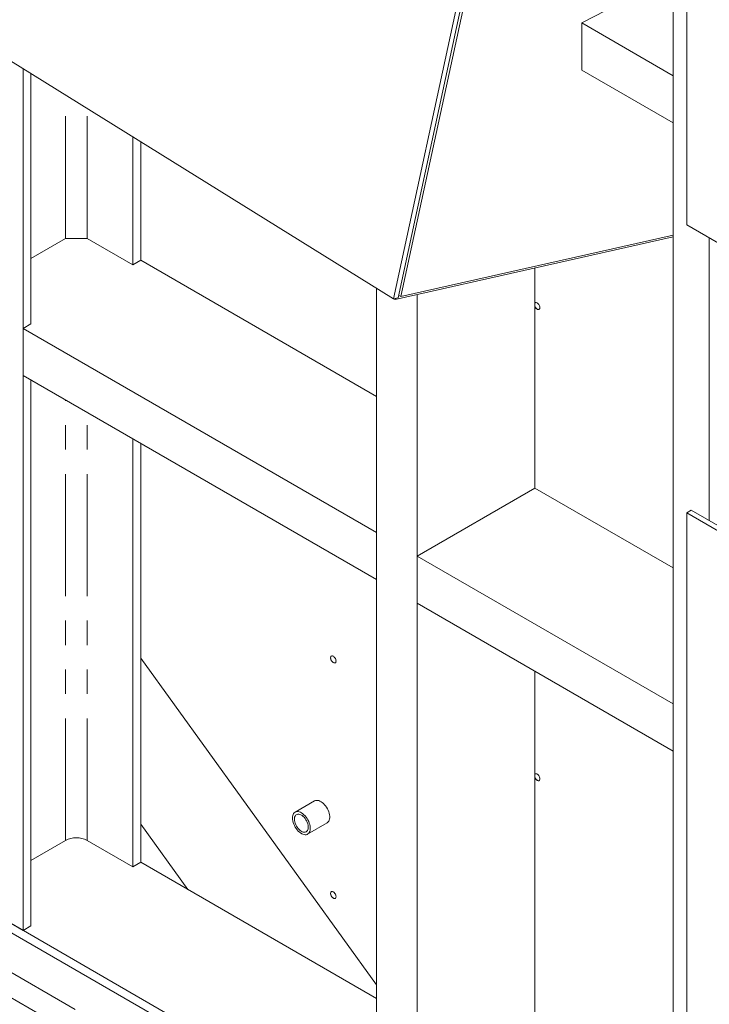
# Model space of a CAD drawing. Header units: millimetres. Extents: x 450 to 25135, y 150 to 17673.
# Tile 102 of 201: x 6144 to 7221, y 8961 to 10497. Entities that reach past the tile are written whole.
import ezdxf

# ---------------------------------------------------------------- set-up
doc = ezdxf.new("R2010")
doc.units = ezdxf.units.MM
doc.linetypes.add('SLD-Centrada-doble', pattern=[12.7, 6.35, -1.27, 1.27, -1.27, 1.27, -1.27])
doc.linetypes.add('SLD-Continua', pattern=[0])
doc.layers.add('OCULTA', color=8, linetype='SLD-Continua')

msp = doc.modelspace()

# ---------------------------------------------------------------- linework, layer by layer
at = {"layer": 'OCULTA', "linetype": 'SLD-Continua', "lineweight": 18, "ltscale": 30}
for p, q in [((7185.3, 11807.4), (7185.3, 10177.1)), ((6944.8, 11065.8), (6727.5, 10061.6)), ((6944.8, 11065.8), (6727.5, 10061.6)), ((6944.8, 11065.8), (6727.5, 10061.6)), ((6944.8, 11065.8), (6727.5, 10061.6)), ((6952, 11067.5), (6734.7, 10063.2)), ((6952, 11067.5), (6734.7, 10063.2)), ((6952, 11067.5), (6734.7, 10063.2)), ((6952, 11067.5), (6734.7, 10063.2)), ((6954.4, 11060.8), (6739, 10065.5)), ((6954.4, 11060.8), (6739, 10065.5)), ((6954.4, 11060.8), (6739, 10065.5)), ((6954.4, 11060.8), (6739, 10065.5)), ((7164, 8491), (7164, 10946.3)), ((7164, 8491), (7164, 10946.3)), ((7164, 8491), (7164, 10946.3)), ((7164, 8491), (7164, 10946.3)), ((7021.6, 10492), (7164, 10566.1)), ((7021.6, 10492), (7164, 10566.1)), ((7021.6, 10492), (7164, 10566.1)), ((7021.6, 10492), (7164, 10566.1)), ((6727.5, 10061.6), (6005.4, 10509.8)), ((6727.5, 10061.6), (6005.4, 10509.8)), ((6727.5, 10061.6), (6005.4, 10509.8)), ((6727.5, 10061.6), (6005.4, 10509.8)), ((7021.6, 10492), (7164, 10409.8)), ((7021.6, 10418.6), (7021.6, 10492)), ((7021.6, 10492), (7164, 10409.8)), ((7021.6, 10418.6), (7021.6, 10492)), ((7021.6, 10492), (7164, 10409.8)), ((7021.6, 10418.6), (7021.6, 10492)), ((7021.6, 10492), (7164, 10409.8)), ((7021.6, 10418.6), (7021.6, 10492)), ((6149.3, 9076.7), (6149.3, 10420.5)), ((6149.3, 9076.7), (6149.3, 10420.5)), ((6149.3, 9076.7), (6149.3, 10420.5)), ((6149.3, 9076.7), (6149.3, 10420.5)), ((6161.7, 10022.9), (6161.7, 10412.8)), ((6161.7, 10022.9), (6161.7, 10412.8)), ((6161.7, 10022.9), (6161.7, 10412.8)), ((6161.7, 10022.9), (6161.7, 10412.8)), ((7021.6, 10418.6), (7164, 10336.3)), ((7021.6, 10418.6), (7164, 10336.3)), ((7021.6, 10418.6), (7164, 10336.3)), ((7021.6, 10418.6), (7164, 10336.3)), ((7164, 10336.3), (7164, 10409.8)), ((7164, 10336.3), (7164, 10409.8)), ((7164, 10336.3), (7164, 10409.8)), ((7164, 10336.3), (7164, 10409.8)), ((6320.8, 10114.7), (6320.8, 10314)), ((6320.8, 10114.7), (6320.8, 10314)), ((6320.8, 10114.7), (6320.8, 10314)), ((6320.8, 10114.7), (6320.8, 10314)), ((6333.2, 10121.9), (6333.2, 10306.4)), ((6333.2, 10121.9), (6333.2, 10306.4)), ((6333.2, 10121.9), (6333.2, 10306.4)), ((6333.2, 10121.9), (6333.2, 10306.4)), ((7256, 10136.3), (7185.3, 10177.1)), ((6215.5, 10156), (6161.7, 10124.9)), ((6215.5, 10156), (6161.7, 10124.9)), ((6215.5, 10156), (6161.7, 10124.9)), ((6215.5, 10156), (6161.7, 10124.9)), ((6215.5, 10156), (6249.4, 10156)), ((6215.5, 10156), (6249.4, 10156)), ((6215.5, 10156), (6249.4, 10156)), ((6215.5, 10156), (6249.4, 10156)), ((6320.8, 10114.7), (6249.4, 10156)), ((6320.8, 10114.7), (6249.4, 10156)), ((6320.8, 10114.7), (6249.4, 10156)), ((6320.8, 10114.7), (6249.4, 10156)), ((6730.4, 10060.8), (7164, 10158.5)), ((6730.4, 10060.8), (7164, 10158.5)), ((6730.4, 10060.8), (7164, 10158.5)), ((6730.4, 10060.8), (7164, 10158.5)), ((6739, 10065.5), (7164, 10161.3)), ((6739, 10065.5), (7164, 10161.3)), ((6739, 10065.5), (7164, 10161.3)), ((6739, 10065.5), (7164, 10161.3)), ((7220.6, 9715.8), (7220.6, 10156.7)), ((7220.6, 9715.8), (7220.6, 10156.7)), ((7220.6, 9715.8), (7220.6, 10156.7)), ((6333.2, 10121.9), (6320.8, 10114.7)), ((6333.2, 10121.9), (6320.8, 10114.7)), ((6333.2, 10121.9), (6320.8, 10114.7)), ((6333.2, 10121.9), (6320.8, 10114.7)), ((6333.2, 10121.9), (6700.9, 9909.6)), ((6333.2, 10121.9), (6700.9, 9909.6)), ((6333.2, 10121.9), (6700.9, 9909.6)), ((6333.2, 10121.9), (6700.9, 9909.6)), ((6948.4, 9766.7), (6948.4, 10109.9)), ((6948.4, 9766.7), (6948.4, 10109.9)), ((6948.4, 9766.7), (6948.4, 10109.9)), ((6948.4, 9766.7), (6948.4, 10109.9)), ((6700.9, 8758.3), (6700.9, 10078.1)), ((6700.9, 8758.3), (6700.9, 10078.1)), ((6700.9, 8758.3), (6700.9, 10078.1)), ((6700.9, 8758.3), (6700.9, 10078.1)), ((6727.5, 10061.6), (6734.7, 10063.2)), ((6727.5, 10061.6), (6734.7, 10063.2)), ((6727.5, 10061.6), (6734.7, 10063.2)), ((6727.5, 10061.6), (6734.7, 10063.2)), ((6728.7, 10061.9), (6730.4, 10060.8)), ((6728.7, 10061.9), (6730.4, 10060.8)), ((6728.7, 10061.9), (6730.4, 10060.8)), ((6728.7, 10061.9), (6730.4, 10060.8)), ((6730.4, 10060.8), (6730.7, 10062.4)), ((6730.4, 10060.8), (6730.7, 10062.4)), ((6730.4, 10060.8), (6730.7, 10062.4)), ((6730.4, 10060.8), (6730.7, 10062.4)), ((6739, 10065.5), (6735.6, 10067.6)), ((6739, 10065.5), (6735.6, 10067.6)), ((6739, 10065.5), (6735.6, 10067.6)), ((6739, 10065.5), (6735.6, 10067.6)), ((6764.5, 8721.6), (6764.5, 10068.5)), ((6764.5, 8721.6), (6764.5, 10068.5)), ((6764.5, 8721.6), (6764.5, 10068.5)), ((6764.5, 8721.6), (6764.5, 10068.5)), ((6161.7, 10022.9), (6149.3, 10015.7)), ((6161.7, 10022.9), (6149.3, 10015.7)), ((6161.7, 10022.9), (6149.3, 10015.7)), ((6161.7, 10022.9), (6149.3, 10015.7)), ((6149.3, 10015.7), (6700.9, 9697.3)), ((6149.3, 9942.3), (6149.3, 10015.7)), ((6149.3, 10015.7), (6700.9, 9697.3)), ((6149.3, 9942.3), (6149.3, 10015.7)), ((6149.3, 10015.7), (6700.9, 9697.3)), ((6149.3, 9942.3), (6149.3, 10015.7)), ((6149.3, 10015.7), (6700.9, 9697.3)), ((6149.3, 9942.3), (6149.3, 10015.7)), ((6149.3, 9942.3), (6700.9, 9623.9)), ((6149.3, 9942.3), (6700.9, 9623.9)), ((6149.3, 9942.3), (6700.9, 9623.9)), ((6149.3, 9942.3), (6700.9, 9623.9)), ((6161.7, 9083.9), (6161.7, 9935.1)), ((6161.7, 9083.9), (6161.7, 9935.1)), ((6161.7, 9083.9), (6161.7, 9935.1)), ((6161.7, 9083.9), (6161.7, 9935.1)), ((6320.8, 9175.7), (6320.8, 9843.3)), ((6320.8, 9175.7), (6320.8, 9843.3)), ((6320.8, 9175.7), (6320.8, 9843.3)), ((6320.8, 9175.7), (6320.8, 9843.3)), ((6333.2, 9182.9), (6333.2, 9836.1)), ((6333.2, 9182.9), (6333.2, 9836.1)), ((6333.2, 9182.9), (6333.2, 9836.1)), ((6333.2, 9182.9), (6333.2, 9836.1)), ((6764.5, 9660.6), (6948.4, 9766.7)), ((6764.5, 9660.6), (6948.4, 9766.7)), ((6764.5, 9660.6), (6948.4, 9766.7)), ((6764.5, 9660.6), (6948.4, 9766.7)), ((6948.4, 9766.7), (7164, 9642.2)), ((6948.4, 9766.7), (7164, 9642.2)), ((6948.4, 9766.7), (7164, 9642.2)), ((6948.4, 9766.7), (7164, 9642.2)), ((7192.3, 9732.1), (7185.3, 9728)), ((7185.3, 9728), (7256, 9687.2)), ((7185.3, 9728), (7185.3, 8503.2)), ((7192.3, 9732.1), (7263, 9691.3)), ((6700.9, 9623.9), (6700.9, 9697.3)), ((6700.9, 9623.9), (6700.9, 9697.3)), ((6700.9, 9623.9), (6700.9, 9697.3)), ((6700.9, 9623.9), (6700.9, 9697.3)), ((6764.5, 9660.6), (7164, 9430)), ((6764.5, 9587.1), (6764.5, 9660.6)), ((6764.5, 9660.6), (7164, 9430)), ((6764.5, 9587.1), (6764.5, 9660.6)), ((6764.5, 9660.6), (7164, 9430)), ((6764.5, 9587.1), (6764.5, 9660.6)), ((6764.5, 9660.6), (7164, 9430)), ((6764.5, 9587.1), (6764.5, 9660.6)), ((6764.5, 9587.1), (7164, 9356.5)), ((6764.5, 9587.1), (7164, 9356.5)), ((6764.5, 9587.1), (7164, 9356.5)), ((6764.5, 9587.1), (7164, 9356.5)), ((6700.9, 8991.7), (6333.2, 9501.4)), ((6333.2, 9501.4), (6700.9, 8991.7)), ((6700.9, 8991.7), (6333.2, 9501.4)), ((6333.2, 9501.4), (6700.9, 8991.7)), ((6333.2, 9501.4), (6700.9, 8991.7)), ((6333.2, 9501.4), (6700.9, 8991.7)), ((6948.4, 8827.7), (6948.4, 9481)), ((6948.4, 8827.7), (6948.4, 9481)), ((6948.4, 8827.7), (6948.4, 9481)), ((6948.4, 8827.7), (6948.4, 9481)), ((7164, 9356.5), (7164, 9430)), ((7164, 9356.5), (7164, 9430)), ((7164, 9356.5), (7164, 9430)), ((7164, 9356.5), (7164, 9430)), ((7212.6, 8448.6), (5581.8, 9390.1)), ((7212.6, 8448.6), (5581.8, 9390.1)), ((7164, 8491), (5594.2, 9397.2)), ((7164, 8491), (5594.2, 9397.2)), ((6604.3, 9278.6), (6573.9, 9261.1)), ((6604.3, 9278.6), (6573.9, 9261.1)), ((6406.6, 9140.5), (6333.2, 9242.2)), ((6406.6, 9140.5), (6333.2, 9242.2)), ((6593.6, 9226.9), (6624, 9244.4)), ((6593.6, 9226.9), (6624, 9244.4)), ((6215.5, 9216.9), (6161.7, 9185.9)), ((6215.5, 9216.9), (6161.7, 9185.9)), ((6215.5, 9216.9), (6161.7, 9185.9)), ((6215.5, 9216.9), (6161.7, 9185.9)), ((6320.8, 9175.7), (6249.4, 9216.9)), ((6320.8, 9175.7), (6249.4, 9216.9)), ((6320.8, 9175.7), (6249.4, 9216.9)), ((6320.8, 9175.7), (6249.4, 9216.9)), ((6149.3, 9076.7), (5965.5, 9182.9)), ((6149.3, 9076.7), (5965.5, 9182.9)), ((6149.3, 9076.7), (5965.5, 9182.9)), ((6149.3, 9076.7), (5965.5, 9182.9)), ((6333.2, 9182.9), (6320.8, 9175.7)), ((6333.2, 9182.9), (6320.8, 9175.7)), ((6333.2, 9182.9), (6320.8, 9175.7)), ((6333.2, 9182.9), (6320.8, 9175.7)), ((6700.9, 8970.6), (6333.2, 9182.9)), ((6700.9, 8970.6), (6333.2, 9182.9)), ((6161.7, 9083.9), (6149.3, 9076.7)), ((6161.7, 9083.9), (6149.3, 9076.7)), ((6161.7, 9083.9), (6149.3, 9076.7)), ((6161.7, 9083.9), (6149.3, 9076.7))]:
    msp.add_line(p, q, dxfattribs=at)
at = {"layer": 'OCULTA', "linetype": 'SLD-Centrada-doble', "lineweight": 18, "ltscale": 30}
for p, q in [((6215.5, 10156), (6215.5, 10379.4)), ((6215.5, 10156), (6215.5, 10379.4)), ((6215.5, 10156), (6215.5, 10379.4)), ((6215.5, 10156), (6215.5, 10379.4)), ((6249.4, 10156), (6249.4, 10358.4)), ((6249.4, 10156), (6249.4, 10358.4)), ((6249.4, 10156), (6249.4, 10358.4)), ((6249.4, 10156), (6249.4, 10358.4)), ((6215.5, 9216.9), (6215.5, 9904.1)), ((6215.5, 9216.9), (6215.5, 9904.1)), ((6215.5, 9216.9), (6215.5, 9904.1)), ((6215.5, 9216.9), (6215.5, 9904.1)), ((6249.4, 9216.9), (6249.4, 9884.5)), ((6249.4, 9216.9), (6249.4, 9884.5)), ((6249.4, 9216.9), (6249.4, 9884.5)), ((6249.4, 9216.9), (6249.4, 9884.5)), ((7220.6, 8381.9), (5528, 9359)), ((7220.6, 8381.9), (5528, 9359)), ((7220.6, 8342.7), (5494.1, 9339.4)), ((7220.6, 8342.7), (5494.1, 9339.4))]:
    msp.add_line(p, q, dxfattribs=at)
at = {"layer": 'OCULTA', "linetype": 'SLD-Continua', "lineweight": 18, "ltscale": 30, "flags": 128}
for points in [[(6956.2, 10048), (6956, 10049.3), (6955.7, 10050.6), (6955.1, 10051.9), (6954.3, 10053.1), (6953.4, 10054.2), (6952.4, 10055.1), (6951.4, 10055.7), (6950.4, 10056), (6949.5, 10055.9), (6948.7, 10055.6), (6948.4, 10055.3)], [(6956.2, 10048), (6956, 10049.3), (6955.7, 10050.6), (6955.1, 10051.9), (6954.3, 10053.1), (6953.4, 10054.2), (6952.4, 10055.1), (6951.4, 10055.7), (6950.4, 10056), (6949.5, 10055.9), (6948.7, 10055.6), (6948.4, 10055.3)], [(6948.4, 10055.3), (6948.7, 10055.6), (6949.5, 10055.9), (6950.4, 10056), (6951.4, 10055.7), (6952.4, 10055.1), (6953.4, 10054.2), (6954.3, 10053.1), (6955.1, 10051.9), (6955.7, 10050.6), (6956, 10049.3), (6956.2, 10048), (6956, 10046.9), (6955.7, 10046), (6955.1, 10045.4), (6954.3, 10045), (6953.4, 10045), (6952.4, 10045.3), (6951.4, 10045.9), (6950.4, 10046.8), (6949.5, 10047.8), (6948.7, 10049.1), (6948.4, 10049.8), (6948.7, 10049.1), (6949.5, 10047.8), (6950.4, 10046.8), (6951.4, 10045.9), (6952.4, 10045.3), (6953.4, 10045), (6954.3, 10045), (6955.1, 10045.4), (6955.7, 10046), (6956, 10046.9), (6956.2, 10048), (6956, 10049.3), (6955.7, 10050.6), (6955.1, 10051.9), (6954.3, 10053.1), (6953.4, 10054.2), (6952.4, 10055.1), (6951.4, 10055.7), (6950.4, 10056), (6949.5, 10055.9), (6948.7, 10055.6), (6948.4, 10055.3)], [(6948.4, 10049.9), (6948.5, 10049.6), (6949.2, 10048.3), (6950.1, 10047.1), (6951.1, 10046.1), (6952.2, 10045.5), (6953.2, 10045.1), (6954.2, 10045.1), (6955, 10045.4), (6955.6, 10046), (6956, 10046.9), (6956.2, 10048.1)], [(6948.4, 10049.9), (6948.5, 10049.6), (6949.2, 10048.3), (6950.1, 10047.1), (6951.1, 10046.1), (6952.2, 10045.5), (6953.2, 10045.1), (6954.2, 10045.1), (6955, 10045.4), (6955.6, 10046), (6956, 10046.9), (6956.2, 10048.1)], [(6948.4, 10049.9), (6948.5, 10049.6), (6949.2, 10048.3), (6950.1, 10047.1), (6951.1, 10046.1), (6952.2, 10045.5), (6953.2, 10045.1), (6954.2, 10045.1), (6955, 10045.4), (6955.6, 10046), (6956, 10046.9), (6956.2, 10048.1)], [(6948.4, 10049.9), (6948.5, 10049.6), (6949.2, 10048.3), (6950.1, 10047.1), (6951.1, 10046.1), (6952.2, 10045.5), (6953.2, 10045.1), (6954.2, 10045.1), (6955, 10045.4), (6955.6, 10046), (6956, 10046.9), (6956.2, 10048.1)], [(6948.4, 10049.8), (6948.7, 10049.1), (6949.5, 10047.8), (6950.4, 10046.8), (6951.4, 10045.9), (6952.4, 10045.3), (6953.4, 10045), (6954.3, 10045), (6955.1, 10045.4), (6955.7, 10046), (6956, 10046.9), (6956.2, 10048)], [(6948.4, 10049.8), (6948.7, 10049.1), (6949.5, 10047.8), (6950.4, 10046.8), (6951.4, 10045.9), (6952.4, 10045.3), (6953.4, 10045), (6954.3, 10045), (6955.1, 10045.4), (6955.7, 10046), (6956, 10046.9), (6956.2, 10048)], [(6638, 9496.8), (6637.8, 9498.1), (6637.5, 9499.4), (6636.9, 9500.7), (6636.1, 9501.9), (6635.2, 9503), (6634.2, 9503.9), (6633.2, 9504.5), (6632.2, 9504.8), (6631.3, 9504.7), (6630.5, 9504.4), (6629.9, 9503.8), (6629.6, 9502.9), (6629.4, 9501.8), (6629.6, 9500.5), (6629.9, 9499.2), (6630.5, 9497.9), (6631.3, 9496.6), (6632.2, 9495.6), (6633.2, 9494.7), (6634.2, 9494.1), (6635.2, 9493.8), (6636.1, 9493.8), (6636.9, 9494.2), (6637.5, 9494.8), (6637.8, 9495.7), (6638, 9496.8)], [(6638, 9496.8), (6637.8, 9498.1), (6637.5, 9499.4), (6636.9, 9500.7), (6636.1, 9501.9), (6635.2, 9503), (6634.2, 9503.9), (6633.2, 9504.5), (6632.2, 9504.8), (6631.3, 9504.7), (6630.5, 9504.4), (6629.9, 9503.8), (6629.6, 9502.9), (6629.4, 9501.8), (6629.6, 9500.5), (6629.9, 9499.2), (6630.5, 9497.9), (6631.3, 9496.6), (6632.2, 9495.6), (6633.2, 9494.7), (6634.2, 9494.1), (6635.2, 9493.8), (6636.1, 9493.8), (6636.9, 9494.2), (6637.5, 9494.8), (6637.8, 9495.7), (6638, 9496.8)], [(6638, 9496.8), (6637.8, 9498.1), (6637.5, 9499.4), (6636.9, 9500.7), (6636.1, 9501.9), (6635.2, 9503), (6634.2, 9503.9), (6633.2, 9504.5), (6632.2, 9504.8), (6631.3, 9504.7), (6630.5, 9504.4), (6629.9, 9503.8), (6629.6, 9502.9), (6629.4, 9501.8), (6629.6, 9500.5), (6629.9, 9499.2), (6630.5, 9497.9), (6631.3, 9496.6), (6632.2, 9495.6), (6633.2, 9494.7), (6634.2, 9494.1), (6635.2, 9493.8), (6636.1, 9493.8), (6636.9, 9494.2), (6637.5, 9494.8), (6637.8, 9495.7), (6638, 9496.8)], [(6638, 9496.8), (6637.8, 9498.1), (6637.5, 9499.4), (6636.9, 9500.7), (6636.1, 9501.9), (6635.2, 9503), (6634.2, 9503.9), (6633.2, 9504.5), (6632.2, 9504.8), (6631.3, 9504.7), (6630.5, 9504.4), (6629.9, 9503.8), (6629.6, 9502.9), (6629.4, 9501.8), (6629.6, 9500.5), (6629.9, 9499.2), (6630.5, 9497.9), (6631.3, 9496.6), (6632.2, 9495.6), (6633.2, 9494.7), (6634.2, 9494.1), (6635.2, 9493.8), (6636.1, 9493.8), (6636.9, 9494.2), (6637.5, 9494.8), (6637.8, 9495.7), (6638, 9496.8)], [(6633.7, 9504.2), (6632.9, 9504.6), (6631.9, 9504.8), (6631, 9504.6), (6630.3, 9504.2), (6629.8, 9503.4), (6629.5, 9502.3), (6629.5, 9501.1), (6629.8, 9499.8), (6630.3, 9498.4), (6631, 9497.1), (6631.9, 9495.9), (6632.9, 9495), (6634, 9494.3), (6635, 9493.9), (6636, 9493.9), (6636.8, 9494.2), (6637.4, 9494.8), (6637.8, 9495.7), (6638, 9496.9), (6638, 9496.9)], [(6633.7, 9504.2), (6632.9, 9504.6), (6631.9, 9504.8), (6631, 9504.6), (6630.3, 9504.2), (6629.8, 9503.4), (6629.5, 9502.3), (6629.5, 9501.1), (6629.8, 9499.8), (6630.3, 9498.4), (6631, 9497.1), (6631.9, 9495.9), (6632.9, 9495), (6634, 9494.3), (6635, 9493.9), (6636, 9493.9), (6636.8, 9494.2), (6637.4, 9494.8), (6637.8, 9495.7), (6638, 9496.9), (6638, 9496.9)], [(6633.7, 9504.2), (6632.9, 9504.6), (6631.9, 9504.8), (6631, 9504.6), (6630.3, 9504.2), (6629.8, 9503.4), (6629.5, 9502.3), (6629.5, 9501.1), (6629.8, 9499.8), (6630.3, 9498.4), (6631, 9497.1), (6631.9, 9495.9), (6632.9, 9495), (6634, 9494.3), (6635, 9493.9), (6636, 9493.9), (6636.8, 9494.2), (6637.4, 9494.8), (6637.8, 9495.7), (6638, 9496.9), (6638, 9496.9)], [(6633.7, 9504.2), (6632.9, 9504.6), (6631.9, 9504.8), (6631, 9504.6), (6630.3, 9504.2), (6629.8, 9503.4), (6629.5, 9502.3), (6629.5, 9501.1), (6629.8, 9499.8), (6630.3, 9498.4), (6631, 9497.1), (6631.9, 9495.9), (6632.9, 9495), (6634, 9494.3), (6635, 9493.9), (6636, 9493.9), (6636.8, 9494.2), (6637.4, 9494.8), (6637.8, 9495.7), (6638, 9496.9), (6638, 9496.9)], [(6956.2, 9313.1), (6956, 9314.4), (6955.7, 9315.7), (6955.1, 9317), (6954.3, 9318.3), (6953.4, 9319.3), (6952.4, 9320.2), (6951.4, 9320.8), (6950.4, 9321.1), (6949.5, 9321), (6948.7, 9320.7), (6948.4, 9320.4)], [(6956.2, 9313.1), (6956, 9314.4), (6955.7, 9315.7), (6955.1, 9317), (6954.3, 9318.3), (6953.4, 9319.3), (6952.4, 9320.2), (6951.4, 9320.8), (6950.4, 9321.1), (6949.5, 9321), (6948.7, 9320.7), (6948.4, 9320.4)], [(6948.4, 9320.4), (6948.7, 9320.7), (6949.5, 9321), (6950.4, 9321.1), (6951.4, 9320.8), (6952.4, 9320.2), (6953.4, 9319.3), (6954.3, 9318.3), (6955.1, 9317), (6955.7, 9315.7), (6956, 9314.4), (6956.2, 9313.1), (6956, 9312), (6955.7, 9311.1), (6955.1, 9310.5), (6954.3, 9310.2), (6953.4, 9310.1), (6952.4, 9310.4), (6951.4, 9311), (6950.4, 9311.9), (6949.5, 9313), (6948.7, 9314.2), (6948.4, 9314.9), (6948.7, 9314.2), (6949.5, 9313), (6950.4, 9311.9), (6951.4, 9311), (6952.4, 9310.4), (6953.4, 9310.1), (6954.3, 9310.2), (6955.1, 9310.5), (6955.7, 9311.1), (6956, 9312), (6956.2, 9313.1), (6956, 9314.4), (6955.7, 9315.7), (6955.1, 9317), (6954.3, 9318.3), (6953.4, 9319.3), (6952.4, 9320.2), (6951.4, 9320.8), (6950.4, 9321.1), (6949.5, 9321), (6948.7, 9320.7), (6948.4, 9320.4)], [(6948.4, 9315), (6948.5, 9314.7), (6949.2, 9313.4), (6950.1, 9312.2), (6951.1, 9311.3), (6952.2, 9310.6), (6953.2, 9310.2), (6954.2, 9310.2), (6955, 9310.5), (6955.6, 9311.1), (6956, 9312), (6956.2, 9313.2)], [(6948.4, 9315), (6948.5, 9314.7), (6949.2, 9313.4), (6950.1, 9312.2), (6951.1, 9311.3), (6952.2, 9310.6), (6953.2, 9310.2), (6954.2, 9310.2), (6955, 9310.5), (6955.6, 9311.1), (6956, 9312), (6956.2, 9313.2)], [(6948.4, 9315), (6948.5, 9314.7), (6949.2, 9313.4), (6950.1, 9312.2), (6951.1, 9311.3), (6952.2, 9310.6), (6953.2, 9310.2), (6954.2, 9310.2), (6955, 9310.5), (6955.6, 9311.1), (6956, 9312), (6956.2, 9313.2)], [(6948.4, 9315), (6948.5, 9314.7), (6949.2, 9313.4), (6950.1, 9312.2), (6951.1, 9311.3), (6952.2, 9310.6), (6953.2, 9310.2), (6954.2, 9310.2), (6955, 9310.5), (6955.6, 9311.1), (6956, 9312), (6956.2, 9313.2)], [(6948.4, 9314.9), (6948.7, 9314.2), (6949.5, 9313), (6950.4, 9311.9), (6951.4, 9311), (6952.4, 9310.4), (6953.4, 9310.1), (6954.3, 9310.2), (6955.1, 9310.5), (6955.7, 9311.1), (6956, 9312), (6956.2, 9313.1)], [(6948.4, 9314.9), (6948.7, 9314.2), (6949.5, 9313), (6950.4, 9311.9), (6951.4, 9311), (6952.4, 9310.4), (6953.4, 9310.1), (6954.3, 9310.2), (6955.1, 9310.5), (6955.7, 9311.1), (6956, 9312), (6956.2, 9313.1)], [(6624, 9244.4), (6624.6, 9244.8), (6625.7, 9245.8), (6626.6, 9247.1), (6627.4, 9248.7), (6627.8, 9250.5), (6628.1, 9252.5), (6628.1, 9254.7), (6627.8, 9256.9), (6627.3, 9259.3), (6626.6, 9261.7), (6625.6, 9264.1), (6624.4, 9266.5), (6623.1, 9268.7), (6621.6, 9270.9), (6619.9, 9272.8), (6618.2, 9274.6), (6616.4, 9276.2), (6614.5, 9277.4), (6612.6, 9278.4), (6610.8, 9279.1), (6609, 9279.5), (6607.3, 9279.5), (6605.8, 9279.3), (6604.4, 9278.7), (6604.3, 9278.6)], [(6624, 9244.4), (6624.6, 9244.8), (6625.7, 9245.8), (6626.6, 9247.1), (6627.4, 9248.7), (6627.8, 9250.5), (6628.1, 9252.5), (6628.1, 9254.7), (6627.8, 9256.9), (6627.3, 9259.3), (6626.6, 9261.7), (6625.6, 9264.1), (6624.4, 9266.5), (6623.1, 9268.7), (6621.6, 9270.9), (6619.9, 9272.8), (6618.2, 9274.6), (6616.4, 9276.2), (6614.5, 9277.4), (6612.6, 9278.4), (6610.8, 9279.1), (6609, 9279.5), (6607.3, 9279.5), (6605.8, 9279.3), (6604.4, 9278.7), (6604.3, 9278.6)], [(6589.7, 9225.9), (6591.3, 9226), (6592.8, 9226.5), (6594.1, 9227.2), (6595.3, 9228.3), (6596.2, 9229.6), (6596.9, 9231.1), (6597.4, 9232.9), (6597.7, 9234.9), (6597.7, 9237.1), (6597.4, 9239.4), (6596.9, 9241.8), (6596.1, 9244.2), (6595.2, 9246.6), (6594, 9248.9), (6592.7, 9251.2), (6591.2, 9253.3), (6589.5, 9255.3), (6587.8, 9257.1), (6586, 9258.6), (6584.1, 9259.9), (6582.2, 9260.9), (6580.4, 9261.5), (6578.6, 9261.9), (6576.9, 9262), (6575.4, 9261.7), (6573.9, 9261.1), (6572.7, 9260.2), (6571.7, 9259.1), (6570.8, 9257.6), (6570.2, 9255.9), (6569.9, 9254), (6569.8, 9251.9), (6569.9, 9249.7), (6570.3, 9247.4), (6570.9, 9245), (6571.8, 9242.6), (6572.8, 9240.2), (6574.1, 9237.9), (6575.5, 9235.7), (6577.1, 9233.6), (6578.8, 9231.7), (6580.6, 9230.1), (6582.4, 9228.7), (6584.3, 9227.5), (6586.1, 9226.7), (6588, 9226.2), (6589.7, 9225.9)], [(6589.7, 9225.9), (6591.3, 9226), (6592.8, 9226.5), (6594.1, 9227.2), (6595.3, 9228.3), (6596.2, 9229.6), (6596.9, 9231.1), (6597.4, 9232.9), (6597.7, 9234.9), (6597.7, 9237.1), (6597.4, 9239.4), (6596.9, 9241.8), (6596.1, 9244.2), (6595.2, 9246.6), (6594, 9248.9), (6592.7, 9251.2), (6591.2, 9253.3), (6589.5, 9255.3), (6587.8, 9257.1), (6586, 9258.6), (6584.1, 9259.9), (6582.2, 9260.9), (6580.4, 9261.5), (6578.6, 9261.9), (6576.9, 9262), (6575.4, 9261.7), (6573.9, 9261.1), (6572.7, 9260.2), (6571.7, 9259.1), (6570.8, 9257.6), (6570.2, 9255.9), (6569.9, 9254), (6569.8, 9251.9), (6569.9, 9249.7), (6570.3, 9247.4), (6570.9, 9245), (6571.8, 9242.6), (6572.8, 9240.2), (6574.1, 9237.9), (6575.5, 9235.7), (6577.1, 9233.6), (6578.8, 9231.7), (6580.6, 9230.1), (6582.4, 9228.7), (6584.3, 9227.5), (6586.1, 9226.7), (6588, 9226.2), (6589.7, 9225.9)], [(6588.4, 9229.9), (6589.8, 9230), (6591.1, 9230.5), (6592.2, 9231.3), (6593.2, 9232.3), (6593.9, 9233.6), (6594.4, 9235.2), (6594.6, 9237), (6594.5, 9238.9), (6594.3, 9241), (6593.7, 9243.1), (6593, 9245.3), (6592, 9247.4), (6590.8, 9249.4), (6589.5, 9251.3), (6588, 9253.1), (6586.4, 9254.6), (6584.8, 9255.9), (6583.1, 9256.9), (6581.4, 9257.6), (6579.8, 9257.9), (6578.3, 9258), (6577, 9257.7), (6575.7, 9257.1), (6574.7, 9256.2), (6573.9, 9255), (6573.3, 9253.5), (6572.9, 9251.9), (6572.9, 9250), (6573, 9248), (6573.4, 9245.9), (6574.1, 9243.7), (6575, 9241.6), (6576, 9239.5), (6577.3, 9237.5), (6578.7, 9235.7), (6580.3, 9234.1), (6581.9, 9232.7), (6583.5, 9231.5), (6585.2, 9230.7), (6586.8, 9230.1), (6588.4, 9229.9)], [(6588.4, 9229.9), (6589.8, 9230), (6591.1, 9230.5), (6592.2, 9231.3), (6593.2, 9232.3), (6593.9, 9233.6), (6594.4, 9235.2), (6594.6, 9237), (6594.5, 9238.9), (6594.3, 9241), (6593.7, 9243.1), (6593, 9245.3), (6592, 9247.4), (6590.8, 9249.4), (6589.5, 9251.3), (6588, 9253.1), (6586.4, 9254.6), (6584.8, 9255.9), (6583.1, 9256.9), (6581.4, 9257.6), (6579.8, 9257.9), (6578.3, 9258), (6577, 9257.7), (6575.7, 9257.1), (6574.7, 9256.2), (6573.9, 9255), (6573.3, 9253.5), (6572.9, 9251.9), (6572.9, 9250), (6573, 9248), (6573.4, 9245.9), (6574.1, 9243.7), (6575, 9241.6), (6576, 9239.5), (6577.3, 9237.5), (6578.7, 9235.7), (6580.3, 9234.1), (6581.9, 9232.7), (6583.5, 9231.5), (6585.2, 9230.7), (6586.8, 9230.1), (6588.4, 9229.9)], [(6638, 9129.4), (6637.8, 9130.6), (6637.5, 9132), (6636.9, 9133.3), (6636.1, 9134.5), (6635.2, 9135.6), (6634.2, 9136.4), (6633.2, 9137), (6632.2, 9137.3), (6631.3, 9137.3), (6630.5, 9137), (6629.9, 9136.3), (6629.6, 9135.4), (6629.4, 9134.3), (6629.6, 9133.1), (6629.9, 9131.7), (6630.5, 9130.4), (6631.3, 9129.2), (6632.2, 9128.1), (6633.2, 9127.3), (6634.2, 9126.7), (6635.2, 9126.4), (6636.1, 9126.4), (6636.9, 9126.7), (6637.5, 9127.4), (6637.8, 9128.3), (6638, 9129.4)], [(6638, 9129.4), (6637.8, 9130.6), (6637.5, 9132), (6636.9, 9133.3), (6636.1, 9134.5), (6635.2, 9135.6), (6634.2, 9136.4), (6633.2, 9137), (6632.2, 9137.3), (6631.3, 9137.3), (6630.5, 9137), (6629.9, 9136.3), (6629.6, 9135.4), (6629.4, 9134.3), (6629.6, 9133.1), (6629.9, 9131.7), (6630.5, 9130.4), (6631.3, 9129.2), (6632.2, 9128.1), (6633.2, 9127.3), (6634.2, 9126.7), (6635.2, 9126.4), (6636.1, 9126.4), (6636.9, 9126.7), (6637.5, 9127.4), (6637.8, 9128.3), (6638, 9129.4)], [(6638, 9129.4), (6637.8, 9130.6), (6637.5, 9132), (6636.9, 9133.3), (6636.1, 9134.5), (6635.2, 9135.6), (6634.2, 9136.4), (6633.2, 9137), (6632.2, 9137.3), (6631.3, 9137.3), (6630.5, 9137), (6629.9, 9136.3), (6629.6, 9135.4), (6629.4, 9134.3), (6629.6, 9133.1), (6629.9, 9131.7), (6630.5, 9130.4), (6631.3, 9129.2), (6632.2, 9128.1), (6633.2, 9127.3), (6634.2, 9126.7), (6635.2, 9126.4), (6636.1, 9126.4), (6636.9, 9126.7), (6637.5, 9127.4), (6637.8, 9128.3), (6638, 9129.4)], [(6638, 9129.4), (6637.8, 9130.6), (6637.5, 9132), (6636.9, 9133.3), (6636.1, 9134.5), (6635.2, 9135.6), (6634.2, 9136.4), (6633.2, 9137), (6632.2, 9137.3), (6631.3, 9137.3), (6630.5, 9137), (6629.9, 9136.3), (6629.6, 9135.4), (6629.4, 9134.3), (6629.6, 9133.1), (6629.9, 9131.7), (6630.5, 9130.4), (6631.3, 9129.2), (6632.2, 9128.1), (6633.2, 9127.3), (6634.2, 9126.7), (6635.2, 9126.4), (6636.1, 9126.4), (6636.9, 9126.7), (6637.5, 9127.4), (6637.8, 9128.3), (6638, 9129.4)], [(6633.7, 9136.8), (6632.9, 9137.1), (6631.9, 9137.3), (6631, 9137.2), (6630.3, 9136.7), (6629.8, 9135.9), (6629.5, 9134.9), (6629.5, 9133.7), (6629.8, 9132.3), (6630.3, 9131), (6631, 9129.6), (6631.9, 9128.5), (6632.9, 9127.5), (6634, 9126.8), (6635, 9126.4), (6636, 9126.4), (6636.8, 9126.7), (6637.4, 9127.4), (6637.8, 9128.3), (6638, 9129.4), (6638, 9129.4)], [(6633.7, 9136.8), (6632.9, 9137.1), (6631.9, 9137.3), (6631, 9137.2), (6630.3, 9136.7), (6629.8, 9135.9), (6629.5, 9134.9), (6629.5, 9133.7), (6629.8, 9132.3), (6630.3, 9131), (6631, 9129.6), (6631.9, 9128.5), (6632.9, 9127.5), (6634, 9126.8), (6635, 9126.4), (6636, 9126.4), (6636.8, 9126.7), (6637.4, 9127.4), (6637.8, 9128.3), (6638, 9129.4), (6638, 9129.4)], [(6633.7, 9136.8), (6632.9, 9137.1), (6631.9, 9137.3), (6631, 9137.2), (6630.3, 9136.7), (6629.8, 9135.9), (6629.5, 9134.9), (6629.5, 9133.7), (6629.8, 9132.3), (6630.3, 9131), (6631, 9129.6), (6631.9, 9128.5), (6632.9, 9127.5), (6634, 9126.8), (6635, 9126.4), (6636, 9126.4), (6636.8, 9126.7), (6637.4, 9127.4), (6637.8, 9128.3), (6638, 9129.4), (6638, 9129.4)], [(6633.7, 9136.8), (6632.9, 9137.1), (6631.9, 9137.3), (6631, 9137.2), (6630.3, 9136.7), (6629.8, 9135.9), (6629.5, 9134.9), (6629.5, 9133.7), (6629.8, 9132.3), (6630.3, 9131), (6631, 9129.6), (6631.9, 9128.5), (6632.9, 9127.5), (6634, 9126.8), (6635, 9126.4), (6636, 9126.4), (6636.8, 9126.7), (6637.4, 9127.4), (6637.8, 9128.3), (6638, 9129.4), (6638, 9129.4)]]:
    msp.add_lwpolyline(points, dxfattribs=at)
at = {"layer": 'OCULTA', "linetype": 'SLD-Continua', "lineweight": 18, "ltscale": 900}
for centre, radius, start, end in [((6950.2, 10053.4), 2.65, 50.4952, 134.9979), ((6950.2, 10053.4), 2.65, 50.4952, 134.9979), ((6950.2, 10053.4), 2.65, 50.4952, 134.9979), ((6950.2, 10053.4), 2.65, 50.4952, 134.9979), ((6950.2, 9318.5), 2.65, 50.4952, 134.9979), ((6950.2, 9318.5), 2.65, 50.4952, 134.9979), ((6950.2, 9318.5), 2.65, 50.4952, 134.9979), ((6950.2, 9318.5), 2.65, 50.4952, 134.9979), ((6232.4, 9184.2), 36.9, 62.6097, 117.3903), ((6232.4, 9184.2), 36.9, 62.6097, 117.3903), ((6232.4, 9184.2), 36.9, 62.6097, 117.3903), ((6232.4, 9184.2), 36.9, 62.6097, 117.3903)]:
    msp.add_arc(centre, radius, start, end, dxfattribs=at)

doc.saveas('drawing.dxf')
